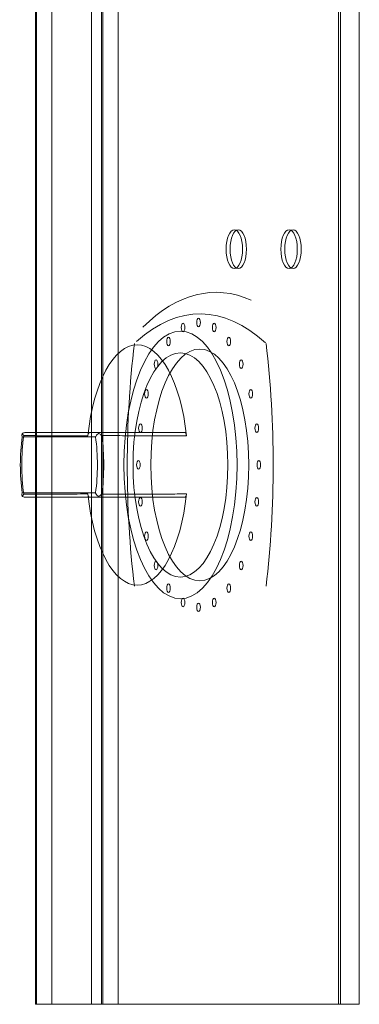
# Model space of a CAD drawing. Header units: millimetres. Extents: x -750 to 72845, y -24282 to 18874.
# Tile 128 of 154: x 70426 to 70505, y 14216 to 14445. Entities that reach past the tile are written whole.
import ezdxf

# ---------------------------------------------------------------- set-up
doc = ezdxf.new("R2010")
doc.units = ezdxf.units.MM
doc.header["$MEASUREMENT"] = 0
doc.layers.add('IRISH HOUSE_HYD AIRPORT_DRAINAGE LAYOUT 1$0$GREY SCALE', color=8, linetype='Continuous')
doc.layers.add('IRISH HOUSE_HYD AIRPORT_DRAINAGE LAYOUT 1$0$GREYSCALE', color=8, linetype='Continuous', lineweight=0)
doc.layers.add('M-MEP-ELPR-EQUIP', color=6, linetype='Continuous', lineweight=20)

# ---------------------------------------------------------------- blocks, each defined once
blk = doc.blocks.new('IRISH HOUSE_HYD AIRPORT_DRAINAGE LAYOUT 1$0$FLOOR PLAN')
at = {"layer": 'IRISH HOUSE_HYD AIRPORT_DRAINAGE LAYOUT 1$0$GREYSCALE', "color": 8, "lineweight": 0, "ltscale": 0.25}
for p in [(20429.32, 15018.13), (20504.5, 14216.19)]:
    blk.add_line(p, (20429.32, 14216.19), dxfattribs=at)
at = {"layer": 'IRISH HOUSE_HYD AIRPORT_DRAINAGE LAYOUT 1$0$GREYSCALE', "color": 8, "lineweight": 0, "extrusion": (2.94688e-16, 1, -5.17558e-17)}
for p, q in [((20444.33, 14349.01, 784.98), (20427.04, 14349.01, 747.9)), ((20441.92, 14349.01, 734.75), (20463.97, 14349.01, 782.02))]:
    blk.add_line(p, q, dxfattribs=at)
at = {"layer": 'IRISH HOUSE_HYD AIRPORT_DRAINAGE LAYOUT 1$0$GREYSCALE', "color": 8, "lineweight": 0}
for p, q in [((20444.33, 14349.01, 784.98), (20427.04, 14349.01, 747.9)), ((20426.26, 14348.01, 748.61), (20443.29, 14348.01, 785.12)), ((20443.29, 14334.97, 785.12), (20426.26, 14334.97, 748.61)), ((20427.04, 14333.97, 747.9), (20444.33, 14333.97, 784.98))]:
    blk.add_line(p, q, dxfattribs=at)
at = {"layer": 'IRISH HOUSE_HYD AIRPORT_DRAINAGE LAYOUT 1$0$GREYSCALE', "color": 8, "lineweight": 0, "extrusion": (-0.906308, 2.88951e-16, 0.422618)}
for p, q in [((20441.92, 14349.01, 734.75), (20463.97, 14349.01, 782.02)), ((20426.26, 14348.01, 748.61), (20443.29, 14348.01, 785.12)), ((20443.29, 14334.97, 785.12), (20426.26, 14334.97, 748.61)), ((20441.92, 14333.97, 734.75), (20463.97, 14333.97, 782.02))]:
    blk.add_line(p, q, dxfattribs=at)
at = {"layer": 'IRISH HOUSE_HYD AIRPORT_DRAINAGE LAYOUT 1$0$GREYSCALE', "color": 8, "lineweight": 0, "extrusion": (-2.94688e-16, -1, 5.17558e-17)}
for p, q in [((20427.04, 14333.97, 747.9), (20444.33, 14333.97, 784.98)), ((20441.92, 14333.97, 734.75), (20463.97, 14333.97, 782.02))]:
    blk.add_line(p, q, dxfattribs=at)
at = {"layer": 'IRISH HOUSE_HYD AIRPORT_DRAINAGE LAYOUT 1$0$GREYSCALE', "color": 8, "lineweight": 0, "ltscale": 0.25, "extrusion": (-1.83697e-16, -1, -5.8436e-29)}
for p, q in [((20433.14, 14216.19, 879.93), (20499.67, 14216.19, 815.05)), ((20504.5, 14216.19, 902.18), (20442.35, 14216.19, 902.18)), ((20444.66, 14216.19, 692.4), (20444.66, 14216.19, 659.48)), ((20500.17, 14216.19, 812.22), (20444.98, 14216.19, 693.88)), ((20448.53, 14216.19, 655.99), (20504.5, 14216.19, 662.14)), ((20504.5, 14216.19, 662.14), (20504.5, 14216.19, 902.18))]:
    blk.add_line(p, q, dxfattribs=at)
at = {"layer": 'IRISH HOUSE_HYD AIRPORT_DRAINAGE LAYOUT 1$0$GREYSCALE', "color": 8, "lineweight": 0, "extrusion": (0.906308, -5.3388e-16, -0.422618)}
for centre in [(14391.61, 9343.65, 18235.2), (14391.61, 9343.65, 18236.2), (14391.61, 9373.73, 18235.2), (14391.61, 9373.73, 18236.2)]:
    blk.add_circle(centre, 4.51, dxfattribs=at)
at = {"layer": 'IRISH HOUSE_HYD AIRPORT_DRAINAGE LAYOUT 1$0$GREYSCALE', "color": 8, "lineweight": 0, "extrusion": (-0.906308, 5.3388e-16, 0.422618)}
for centre in [(-14391.61, 9343.65, -18235.2), (-14391.61, 9343.65, -18236.2), (-14391.61, 9373.73, -18235.2), (-14391.61, 9373.73, -18236.2)]:
    blk.add_circle(centre, 4.51, dxfattribs=at)
at = {"layer": 'IRISH HOUSE_HYD AIRPORT_DRAINAGE LAYOUT 1$0$GREYSCALE', "color": 8, "lineweight": 0, "extrusion": (-0.906308, 2.88951e-16, 0.422618)}
for centre, radius in [((-14373.44, 9322.56, -18231.89), 1), ((-14374.57, 9331.12, -18231.89), 1), ((-14373.44, 9339.68, -18231.89), 1), ((-14341.49, 9331.12, -18227.24), 31.08), ((-14341.49, 9331.12, -18227.24), 31.08), ((-14370.14, 9314.58, -18231.89), 1), ((-14370.14, 9347.66, -18231.89), 1), ((-14341.49, 9331.12, -18227.23), 26.04), ((-14341.49, 9331.12, -18227.23), 26.04), ((-14341.49, 9331.12, -18232.19), 26.92), ((-14364.88, 9307.73, -18231.89), 1), ((-14364.88, 9354.51, -18231.89), 1), ((-14358.03, 9302.48, -18231.89), 1), ((-14358.03, 9359.77, -18231.89), 1), ((-14350.05, 9299.17, -18231.89), 1), ((-14350.05, 9363.08, -18231.89), 1), ((-14341.49, 9298.04, -18231.89), 1), ((-14341.49, 9364.2, -18231.89), 1), ((-14332.93, 9299.17, -18231.89), 1), ((-14332.93, 9363.08, -18231.89), 1), ((-14324.95, 9302.48, -18231.89), 1), ((-14324.95, 9359.77, -18231.89), 1), ((-14318.1, 9307.73, -18231.89), 1), ((-14318.1, 9354.51, -18231.89), 1), ((-14312.84, 9314.58, -18231.89), 1), ((-14312.84, 9347.66, -18231.89), 1), ((-14309.54, 9322.56, -18231.89), 1), ((-14309.54, 9339.68, -18231.89), 1), ((-14308.41, 9331.12, -18231.89), 1)]:
    blk.add_circle(centre, radius, dxfattribs=at)
at = {"layer": 'IRISH HOUSE_HYD AIRPORT_DRAINAGE LAYOUT 1$0$GREYSCALE', "color": 8, "lineweight": 0, "extrusion": (0.906308, -2.88951e-16, -0.422618)}
blk.add_circle((14341.49, 9331.12, 18232.19), 26.92, dxfattribs=at)
for centre, radius, start, end in [((14278.27, 9331.37, 18236.2), 103.32, 337.1764, 10.7814), ((14341.49, 9393.54, 18232.19), 102.27, 253.9912, 286.0091), ((14341.49, 9269.2, 18232.19), 102.27, 73.9909, 106.0088)]:
    blk.add_arc(centre, radius, start, end, dxfattribs=at)
at = {"layer": 'IRISH HOUSE_HYD AIRPORT_DRAINAGE LAYOUT 1$0$GREYSCALE', "color": 8, "lineweight": 0, "extrusion": (-0.906308, 2.88951e-16, 0.422618)}
for centre, radius, start, end in [((-14278.27, 9331.37, -18236.2), 103.32, 169.2186, 202.8236), ((-14278.27, 9331.37, -18232.19), 98.31, 158.6254, 200.8267), ((-14278.27, 9331.37, -18232.19), 98.31, 158.6254, 200.8267), ((-14341.49, 9331.12, -18216.15), 27.92, 103.9861, 256.0139), ((-14341.49, 9331.12, -18216.15), 27.92, 103.9861, 256.0139), ((-14341.49, 9393.54, -18232.19), 102.27, 253.9909, 286.0088), ((-14341.49, 9269.2, -18232.19), 102.27, 73.9912, 106.0091), ((-14341.49, 9331.12, -18196.1), 21.17, 252.0741, 287.9259), ((-14341.49, 9331.12, -18196.1), 21.17, 252.0741, 287.9259), ((-14341.49, 9331.12, -18197.1), 22.51, 252.3967, 287.6033), ((-14341.49, 9331.12, -18197.1), 22.51, 252.3967, 287.6033), ((-14341.49, 9331.12, -18196.1), 21.17, 72.0741, 107.9259), ((-14341.49, 9331.12, -18196.1), 21.17, 72.0741, 107.9259), ((-14341.49, 9331.12, -18197.1), 22.51, 72.3967, 107.6033), ((-14341.49, 9331.12, -18197.1), 22.51, 72.3967, 107.6033), ((-14341.49, 9331.12, -18216.15), 27.92, 283.9861, 76.0139), ((-14341.49, 9331.12, -18216.15), 27.92, 283.9861, 76.0139)]:
    blk.add_arc(centre, radius, start, end, dxfattribs=at)
at = {"layer": 'IRISH HOUSE_HYD AIRPORT_DRAINAGE LAYOUT 1$0$GREYSCALE', "color": 8, "lineweight": 0, "ltscale": 0.25, "extrusion": (1.20027e-31, -1, -1.83697e-16)}
blk.add_arc((20442.35, 889.15, -14216.19), 13.03, 90, 225, dxfattribs=at)
at = {"layer": 'IRISH HOUSE_HYD AIRPORT_DRAINAGE LAYOUT 1$0$GREYSCALE', "color": 8, "lineweight": 0, "ltscale": 0.25, "extrusion": (3.18439e-32, -1, -1.83697e-16)}
blk.add_arc((20448.16, 692.4, -14216.19), 3.51, 155, 180, dxfattribs=at)
at = {"layer": 'IRISH HOUSE_HYD AIRPORT_DRAINAGE LAYOUT 1$0$GREYSCALE', "color": 8, "lineweight": 0, "ltscale": 0.25, "extrusion": (0, -1, -1.83697e-16)}
blk.add_arc((20448.16, 659.48, -14216.19), 3.51, 180, 276, dxfattribs=at)
at = {"layer": 'IRISH HOUSE_HYD AIRPORT_DRAINAGE LAYOUT 1$0$GREYSCALE', "color": 8, "lineweight": 0, "ltscale": 0.25, "extrusion": (-1.21248e-32, -1, -1.83697e-16)}
blk.add_arc((20497.95, 813.29, -14216.19), 2.46, 334.2798, 45.7205, dxfattribs=at)
at = {"layer": 'IRISH HOUSE_HYD AIRPORT_DRAINAGE LAYOUT 1$0$GREYSCALE', "color": 8, "lineweight": 0}
for points, knots in [([(20426.3, 14348.81, 747.75), (20426.24, 14348.73, 747.86), (20426.21, 14348.64, 747.98), (20426.17, 14348.38, 748.28), (20426.19, 14348.21, 748.44), (20426.25, 14348.02, 748.59), (20426.26, 14348.01, 748.6), (20426.26, 14348.01, 748.6), (20426.26, 14348.01, 748.61), (20426.26, 14348.01, 748.61), (20426.26, 14348.01, 748.61), (20426.26, 14348.01, 748.61), (20426.26, 14348.01, 748.61), (20426.26, 14348.01, 748.61), (20426.26, 14348.01, 748.61), (20426.26, 14348.01, 748.61), (20426.26, 14348.01, 748.61), (20426.26, 14348.01, 748.61), (20426.26, 14348.01, 748.61), (20426.26, 14348.01, 748.61)], [-4.568979, -4.568979, -4.568979, -4.568979, -3.692516, -3.692516, -2.450743, -2.450743, -2.363662, -2.363662, -2.337548, -2.337548, -2.323475, -2.323475, -2.309, -2.309, -2.304181, -2.304181, -2.301314, -2.301314, -2.300178, -2.300178, -2.300178, -2.300178]), ([(20426.3, 14348.81, 747.75), (20426.24, 14348.73, 747.86), (20426.21, 14348.64, 747.98), (20426.17, 14348.38, 748.28), (20426.19, 14348.21, 748.44), (20426.25, 14348.02, 748.59), (20426.26, 14348.01, 748.6), (20426.26, 14348.01, 748.6), (20426.26, 14348.01, 748.61), (20426.26, 14348.01, 748.61), (20426.26, 14348.01, 748.61), (20426.26, 14348.01, 748.61), (20426.26, 14348.01, 748.61), (20426.26, 14348.01, 748.61), (20426.26, 14348.01, 748.61), (20426.26, 14348.01, 748.61), (20426.26, 14348.01, 748.61), (20426.26, 14348.01, 748.61), (20426.26, 14348.01, 748.61), (20426.26, 14348.01, 748.61)], [-4.568979, -4.568979, -4.568979, -4.568979, -3.692516, -3.692516, -2.450743, -2.450743, -2.363662, -2.363662, -2.337548, -2.337548, -2.323475, -2.323475, -2.309, -2.309, -2.304181, -2.304181, -2.301314, -2.301314, -2.300178, -2.300178, -2.300178, -2.300178]), ([(20426.3, 14348.81, 747.75), (20426.31, 14348.82, 747.75), (20426.33, 14348.82, 747.75), (20426.36, 14348.84, 747.76), (20426.37, 14348.85, 747.76), (20426.48, 14348.9, 747.78), (20426.59, 14348.94, 747.8), (20426.81, 14349, 747.85), (20426.92, 14349.01, 747.87), (20427.04, 14349.01, 747.9), (20427.04, 14349.01, 747.9), (20427.04, 14349.01, 747.9)], [0.6841371, 0.6841371, 0.6841371, 0.6841371, 0.7321349, 0.7321349, 0.7784099, 0.7784099, 1.1160869, 1.1160869, 1.4632126, 1.4632126, 1.4649667, 1.4649667, 1.4649667, 1.4649667]), ([(20426.3, 14348.81, 747.75), (20426.31, 14348.82, 747.75), (20426.33, 14348.82, 747.75), (20426.36, 14348.84, 747.76), (20426.37, 14348.85, 747.76), (20426.48, 14348.9, 747.78), (20426.59, 14348.94, 747.8), (20426.81, 14349, 747.85), (20426.92, 14349.01, 747.87), (20427.04, 14349.01, 747.9), (20427.04, 14349.01, 747.9), (20427.04, 14349.01, 747.9)], [0.6841371, 0.6841371, 0.6841371, 0.6841371, 0.7321349, 0.7321349, 0.7784099, 0.7784099, 1.1160869, 1.1160869, 1.4632126, 1.4632126, 1.4649667, 1.4649667, 1.4649667, 1.4649667]), ([(20426.61, 14348.3, 746.99), (20426.61, 14348.3, 746.99), (20426.61, 14348.3, 746.99), (20426.61, 14348.3, 747), (20426.61, 14348.3, 747), (20426.61, 14348.3, 747), (20426.61, 14348.3, 747), (20426.61, 14348.3, 747), (20426.61, 14348.3, 747), (20426.61, 14348.31, 747), (20426.61, 14348.31, 747), (20426.61, 14348.31, 747), (20426.6, 14348.32, 747.01), (20426.6, 14348.33, 747.02), (20426.59, 14348.34, 747.03), (20426.58, 14348.36, 747.05), (20426.57, 14348.37, 747.07), (20426.53, 14348.42, 747.12), (20426.51, 14348.45, 747.16), (20426.46, 14348.53, 747.27), (20426.42, 14348.59, 747.35), (20426.35, 14348.7, 747.53), (20426.32, 14348.76, 747.64), (20426.3, 14348.81, 747.75)], [0, 0, 0, 0, 0.0007562, 0.0007562, 0.0015191, 0.0015191, 0.003065, 0.003065, 0.0062678, 0.0062678, 0.0131942, 0.0131942, 0.027317, 0.027317, 0.0517791, 0.0517791, 0.0965418, 0.0965418, 0.1826488, 0.1826488, 0.3519012, 0.3519012, 0.5581583, 0.5581583, 0.5581583, 0.5581583]), ([(20426.61, 14348.3, 746.99), (20426.61, 14348.3, 746.99), (20426.61, 14348.3, 746.99), (20426.61, 14348.3, 747), (20426.61, 14348.3, 747), (20426.61, 14348.3, 747), (20426.61, 14348.3, 747), (20426.61, 14348.3, 747), (20426.61, 14348.3, 747), (20426.61, 14348.31, 747), (20426.61, 14348.31, 747), (20426.61, 14348.31, 747), (20426.6, 14348.32, 747.01), (20426.6, 14348.33, 747.02), (20426.59, 14348.34, 747.03), (20426.58, 14348.36, 747.05), (20426.57, 14348.37, 747.07), (20426.53, 14348.42, 747.12), (20426.51, 14348.45, 747.16), (20426.46, 14348.53, 747.27), (20426.42, 14348.59, 747.35), (20426.35, 14348.7, 747.53), (20426.32, 14348.76, 747.64), (20426.3, 14348.81, 747.75)], [0, 0, 0, 0, 0.0007562, 0.0007562, 0.0015191, 0.0015191, 0.003065, 0.003065, 0.0062678, 0.0062678, 0.0131942, 0.0131942, 0.027317, 0.027317, 0.0517791, 0.0517791, 0.0965418, 0.0965418, 0.1826488, 0.1826488, 0.3519012, 0.3519012, 0.5581583, 0.5581583, 0.5581583, 0.5581583]), ([(20427.04, 14349.01, 747.9), (20428.29, 14349.01, 746.78), (20429.55, 14349.01, 745.67), (20432.47, 14349.01, 743.08), (20434.13, 14349.01, 741.62), (20436.83, 14349.01, 739.23), (20437.87, 14349.01, 738.32), (20439.43, 14349.01, 736.95), (20439.95, 14349.01, 736.49), (20440.95, 14349.01, 735.61), (20441.44, 14349.01, 735.18), (20441.92, 14349.01, 734.75)], [0.767144, 0.767144, 0.767144, 0.767144, 5.800119, 5.800119, 12.428827, 12.428827, 16.57177, 16.57177, 18.643241, 18.643241, 20.57812, 20.57812, 20.57812, 20.57812]), ([(20427.04, 14349.01, 747.9), (20428.29, 14349.01, 746.78), (20429.55, 14349.01, 745.67), (20432.47, 14349.01, 743.08), (20434.13, 14349.01, 741.62), (20436.83, 14349.01, 739.23), (20437.87, 14349.01, 738.32), (20439.43, 14349.01, 736.95), (20439.95, 14349.01, 736.49), (20440.95, 14349.01, 735.61), (20441.44, 14349.01, 735.18), (20441.92, 14349.01, 734.75)], [0.767144, 0.767144, 0.767144, 0.767144, 5.800119, 5.800119, 12.428827, 12.428827, 16.57177, 16.57177, 18.643241, 18.643241, 20.57812, 20.57812, 20.57812, 20.57812]), ([(20441.92, 14349.01, 734.75), (20441.88, 14349.01, 734.66), (20441.84, 14348.99, 734.57), (20441.76, 14348.94, 734.4), (20441.72, 14348.9, 734.31), (20441.63, 14348.78, 734.13), (20441.59, 14348.69, 734.05), (20441.53, 14348.48, 733.91), (20441.5, 14348.36, 733.86), (20441.49, 14348.24, 733.83)], [0, 0, 0, 0, 0.299964, 0.299964, 0.59828, 0.59828, 0.9918, 0.9918, 1.371361, 1.371361, 1.371361, 1.371361]), ([(20441.92, 14349.01, 734.75), (20441.88, 14349.01, 734.66), (20441.84, 14348.99, 734.57), (20441.76, 14348.94, 734.4), (20441.72, 14348.9, 734.31), (20441.63, 14348.78, 734.13), (20441.59, 14348.69, 734.05), (20441.53, 14348.48, 733.91), (20441.5, 14348.36, 733.86), (20441.49, 14348.24, 733.83)], [0, 0, 0, 0, 0.299964, 0.299964, 0.59828, 0.59828, 0.9918, 0.9918, 1.371361, 1.371361, 1.371361, 1.371361]), ([(20443.29, 14348.01, 785.12), (20443.29, 14348.01, 785.12), (20443.29, 14348.01, 785.12), (20443.29, 14348.01, 785.12), (20443.29, 14348.01, 785.12), (20443.29, 14348.01, 785.12), (20443.29, 14348.01, 785.12), (20443.29, 14348.01, 785.12), (20443.29, 14348.01, 785.12), (20443.29, 14348.01, 785.12), (20443.29, 14348.01, 785.12), (20443.29, 14348.02, 785.12), (20443.3, 14348.05, 785.15), (20443.36, 14348.18, 785.26), (20443.42, 14348.29, 785.33), (20443.6, 14348.51, 785.49), (20443.72, 14348.64, 785.56), (20443.9, 14348.76, 785.62), (20443.94, 14348.79, 785.63), (20443.97, 14348.81, 785.64)], [-2.013428, -2.013428, -2.013428, -2.013428, -2.012552, -2.012552, -2.009969, -2.009969, -2.005723, -2.005723, -1.993988, -1.993988, -1.958227, -1.958227, -1.803737, -1.803737, -1.39494, -1.39494, -0.837587, -0.837587, -0.714094, -0.714094, -0.714094, -0.714094]), ([(20443.29, 14348.01, 785.12), (20443.29, 14348.01, 785.12), (20443.29, 14348.01, 785.12), (20443.29, 14348.01, 785.12), (20443.29, 14348.01, 785.12), (20443.29, 14348.01, 785.12), (20443.29, 14348.01, 785.12), (20443.29, 14348.01, 785.12), (20443.29, 14348.01, 785.12), (20443.29, 14348.01, 785.12), (20443.29, 14348.01, 785.12), (20443.29, 14348.02, 785.12), (20443.3, 14348.05, 785.15), (20443.36, 14348.18, 785.26), (20443.42, 14348.29, 785.33), (20443.6, 14348.51, 785.49), (20443.72, 14348.64, 785.56), (20443.9, 14348.76, 785.62), (20443.94, 14348.79, 785.63), (20443.97, 14348.81, 785.64)], [-2.013428, -2.013428, -2.013428, -2.013428, -2.012552, -2.012552, -2.009969, -2.009969, -2.005723, -2.005723, -1.993988, -1.993988, -1.958227, -1.958227, -1.803737, -1.803737, -1.39494, -1.39494, -0.837587, -0.837587, -0.714094, -0.714094, -0.714094, -0.714094]), ([(20444.33, 14349.01, 784.98), (20444.33, 14349.01, 784.98), (20444.33, 14349.01, 784.98), (20444.27, 14349.01, 785.08), (20444.21, 14348.99, 785.19), (20444.11, 14348.94, 785.39), (20444.05, 14348.9, 785.48), (20443.99, 14348.84, 785.6), (20443.98, 14348.82, 785.62), (20443.97, 14348.81, 785.64)], [-0.0017633, -0.0017633, -0.0017633, -0.0017633, 0, 0, 0.3544407, 0.3544407, 0.6989598, 0.6989598, 0.783168, 0.783168, 0.783168, 0.783168]), ([(20444.33, 14349.01, 784.98), (20444.33, 14349.01, 784.98), (20444.33, 14349.01, 784.98), (20444.27, 14349.01, 785.08), (20444.21, 14348.99, 785.19), (20444.11, 14348.94, 785.39), (20444.05, 14348.9, 785.48), (20443.99, 14348.84, 785.6), (20443.98, 14348.82, 785.62), (20443.97, 14348.81, 785.64)], [-0.0017633, -0.0017633, -0.0017633, -0.0017633, 0, 0, 0.3544407, 0.3544407, 0.6989598, 0.6989598, 0.783168, 0.783168, 0.783168, 0.783168]), ([(20443.97, 14348.81, 785.64), (20444.04, 14348.77, 785.67), (20444.11, 14348.74, 785.71), (20444.27, 14348.64, 785.78), (20444.37, 14348.57, 785.81), (20444.52, 14348.48, 785.84), (20444.57, 14348.44, 785.85), (20444.64, 14348.39, 785.87), (20444.67, 14348.37, 785.87), (20444.7, 14348.34, 785.88), (20444.71, 14348.33, 785.88), (20444.73, 14348.32, 785.88), (20444.73, 14348.32, 785.88), (20444.74, 14348.31, 785.88), (20444.74, 14348.31, 785.88), (20444.74, 14348.3, 785.88), (20444.74, 14348.3, 785.88), (20444.74, 14348.3, 785.88)], [0.8289705, 0.8289705, 0.8289705, 0.8289705, 1.0570419, 1.0570419, 1.3691091, 1.3691091, 1.5284326, 1.5284326, 1.6112916, 1.6112916, 1.6500585, 1.6500585, 1.6707993, 1.6707993, 1.6821461, 1.6821461, 1.694108, 1.694108, 1.694108, 1.694108]), ([(20443.97, 14348.81, 785.64), (20444.04, 14348.77, 785.67), (20444.11, 14348.74, 785.71), (20444.27, 14348.64, 785.78), (20444.37, 14348.57, 785.81), (20444.52, 14348.48, 785.84), (20444.57, 14348.44, 785.85), (20444.64, 14348.39, 785.87), (20444.67, 14348.37, 785.87), (20444.7, 14348.34, 785.88), (20444.71, 14348.33, 785.88), (20444.73, 14348.32, 785.88), (20444.73, 14348.32, 785.88), (20444.74, 14348.31, 785.88), (20444.74, 14348.31, 785.88), (20444.74, 14348.3, 785.88), (20444.74, 14348.3, 785.88), (20444.74, 14348.3, 785.88)], [0.8289705, 0.8289705, 0.8289705, 0.8289705, 1.0570419, 1.0570419, 1.3691091, 1.3691091, 1.5284326, 1.5284326, 1.6112916, 1.6112916, 1.6500585, 1.6500585, 1.6707993, 1.6707993, 1.6821461, 1.6821461, 1.694108, 1.694108, 1.694108, 1.694108]), ([(20463.97, 14349.01, 782.02), (20462.64, 14349.01, 782.23), (20461.32, 14349.01, 782.43), (20459.31, 14349.01, 782.73), (20458.63, 14349.01, 782.84), (20456.85, 14349.01, 783.11), (20455.75, 14349.01, 783.27), (20452.91, 14349.01, 783.7), (20451.15, 14349.01, 783.96), (20447.71, 14349.01, 784.48), (20446.02, 14349.01, 784.73), (20444.33, 14349.01, 784.98)], [12.565421, 12.565421, 12.565421, 12.565421, 16.570697, 16.570697, 18.642034, 18.642034, 21.956173, 21.956173, 27.258796, 27.258796, 32.376399, 32.376399, 32.376399, 32.376399]), ([(20463.97, 14349.01, 782.02), (20462.64, 14349.01, 782.23), (20461.32, 14349.01, 782.43), (20459.31, 14349.01, 782.73), (20458.63, 14349.01, 782.84), (20456.85, 14349.01, 783.11), (20455.75, 14349.01, 783.27), (20452.91, 14349.01, 783.7), (20451.15, 14349.01, 783.96), (20447.71, 14349.01, 784.48), (20446.02, 14349.01, 784.73), (20444.33, 14349.01, 784.98)], [12.565421, 12.565421, 12.565421, 12.565421, 16.570697, 16.570697, 18.642034, 18.642034, 21.956173, 21.956173, 27.258796, 27.258796, 32.376399, 32.376399, 32.376399, 32.376399]), ([(20464.39, 14348.24, 782.95), (20464.39, 14348.33, 782.93), (20464.37, 14348.41, 782.9), (20464.33, 14348.56, 782.82), (20464.31, 14348.64, 782.77), (20464.24, 14348.8, 782.62), (20464.19, 14348.87, 782.51), (20464.08, 14348.98, 782.28), (20464.02, 14349.01, 782.15), (20463.97, 14349.01, 782.02)], [0, 0, 0, 0, 0.267044, 0.267044, 0.536426, 0.536426, 0.950116, 0.950116, 1.373248, 1.373248, 1.373248, 1.373248]), ([(20464.39, 14348.24, 782.95), (20464.39, 14348.33, 782.93), (20464.37, 14348.41, 782.9), (20464.33, 14348.56, 782.82), (20464.31, 14348.64, 782.77), (20464.24, 14348.8, 782.62), (20464.19, 14348.87, 782.51), (20464.08, 14348.98, 782.28), (20464.02, 14349.01, 782.15), (20463.97, 14349.01, 782.02)], [0, 0, 0, 0, 0.267044, 0.267044, 0.536426, 0.536426, 0.950116, 0.950116, 1.373248, 1.373248, 1.373248, 1.373248]), ([(20441.49, 14348.24, 733.83), (20440.94, 14348.24, 734.32), (20440.38, 14348.24, 734.81), (20439.3, 14348.25, 735.76), (20438.78, 14348.25, 736.22), (20437.23, 14348.25, 737.59), (20436.19, 14348.26, 738.51), (20433.49, 14348.27, 740.89), (20431.83, 14348.27, 742.36), (20428.98, 14348.29, 744.88), (20427.8, 14348.29, 745.94), (20426.61, 14348.3, 746.99)], [-20.862973, -20.862973, -20.862973, -20.862973, -18.643241, -18.643241, -16.57177, -16.57177, -12.428827, -12.428827, -5.800119, -5.800119, -1.046163, -1.046163, -1.046163, -1.046163]), ([(20441.49, 14348.24, 733.83), (20440.94, 14348.24, 734.32), (20440.38, 14348.24, 734.81), (20439.3, 14348.25, 735.76), (20438.78, 14348.25, 736.22), (20437.23, 14348.25, 737.59), (20436.19, 14348.26, 738.51), (20433.49, 14348.27, 740.89), (20431.83, 14348.27, 742.36), (20428.98, 14348.29, 744.88), (20427.8, 14348.29, 745.94), (20426.61, 14348.3, 746.99)], [-20.862973, -20.862973, -20.862973, -20.862973, -18.643241, -18.643241, -16.57177, -16.57177, -12.428827, -12.428827, -5.800119, -5.800119, -1.046163, -1.046163, -1.046163, -1.046163]), ([(20444.74, 14348.3, 785.88), (20446.34, 14348.29, 785.65), (20447.94, 14348.29, 785.41), (20451.3, 14348.28, 784.92), (20453.05, 14348.27, 784.66), (20455.9, 14348.26, 784.23), (20456.99, 14348.26, 784.06), (20458.77, 14348.25, 783.8), (20459.46, 14348.25, 783.69), (20461.51, 14348.25, 783.38), (20462.88, 14348.24, 783.18), (20464.3, 14348.24, 782.96), (20464.35, 14348.24, 782.95), (20464.39, 14348.24, 782.95)], [-32.09738, -32.09738, -32.09738, -32.09738, -27.258796, -27.258796, -21.956173, -21.956173, -18.642034, -18.642034, -16.570697, -16.570697, -12.428022, -12.428022, -12.280567, -12.280567, -12.280567, -12.280567]), ([(20444.74, 14348.3, 785.88), (20446.34, 14348.29, 785.65), (20447.94, 14348.29, 785.41), (20451.3, 14348.28, 784.92), (20453.05, 14348.27, 784.66), (20455.9, 14348.26, 784.23), (20456.99, 14348.26, 784.06), (20458.77, 14348.25, 783.8), (20459.46, 14348.25, 783.69), (20461.51, 14348.25, 783.38), (20462.88, 14348.24, 783.18), (20464.3, 14348.24, 782.96), (20464.35, 14348.24, 782.95), (20464.39, 14348.24, 782.95)], [-32.09738, -32.09738, -32.09738, -32.09738, -27.258796, -27.258796, -21.956173, -21.956173, -18.642034, -18.642034, -16.570697, -16.570697, -12.428022, -12.428022, -12.280567, -12.280567, -12.280567, -12.280567]), ([(20426.26, 14334.97, 748.61), (20426.26, 14334.97, 748.61), (20426.26, 14334.97, 748.61), (20426.26, 14334.97, 748.61), (20426.26, 14334.97, 748.61), (20426.26, 14334.97, 748.61), (20426.26, 14334.97, 748.61), (20426.26, 14334.97, 748.61), (20426.26, 14334.97, 748.61), (20426.26, 14334.97, 748.61), (20426.26, 14334.97, 748.61), (20426.26, 14334.96, 748.6), (20426.25, 14334.94, 748.57), (20426.2, 14334.8, 748.45), (20426.18, 14334.7, 748.36), (20426.18, 14334.47, 748.13), (20426.2, 14334.34, 747.99), (20426.27, 14334.22, 747.81), (20426.29, 14334.19, 747.78), (20426.3, 14334.17, 747.75)], [-2.013835, -2.013835, -2.013835, -2.013835, -2.012593, -2.012593, -2.009935, -2.009935, -2.006101, -2.006101, -1.99429, -1.99429, -1.958405, -1.958405, -1.803523, -1.803523, -1.394904, -1.394904, -0.837569, -0.837569, -0.714146, -0.714146, -0.714146, -0.714146]), ([(20426.26, 14334.97, 748.61), (20426.26, 14334.97, 748.61), (20426.26, 14334.97, 748.61), (20426.26, 14334.97, 748.61), (20426.26, 14334.97, 748.61), (20426.26, 14334.97, 748.61), (20426.26, 14334.97, 748.61), (20426.26, 14334.97, 748.61), (20426.26, 14334.97, 748.61), (20426.26, 14334.97, 748.61), (20426.26, 14334.97, 748.61), (20426.26, 14334.96, 748.6), (20426.25, 14334.94, 748.57), (20426.2, 14334.8, 748.45), (20426.18, 14334.7, 748.36), (20426.18, 14334.47, 748.13), (20426.2, 14334.34, 747.99), (20426.27, 14334.22, 747.81), (20426.29, 14334.19, 747.78), (20426.3, 14334.17, 747.75)], [-2.013835, -2.013835, -2.013835, -2.013835, -2.012593, -2.012593, -2.009935, -2.009935, -2.006101, -2.006101, -1.99429, -1.99429, -1.958405, -1.958405, -1.803523, -1.803523, -1.394904, -1.394904, -0.837569, -0.837569, -0.714146, -0.714146, -0.714146, -0.714146]), ([(20426.3, 14334.17, 747.75), (20426.32, 14334.21, 747.67), (20426.34, 14334.25, 747.6), (20426.39, 14334.34, 747.42), (20426.43, 14334.41, 747.33), (20426.49, 14334.5, 747.19), (20426.52, 14334.54, 747.15), (20426.56, 14334.59, 747.08), (20426.57, 14334.61, 747.06), (20426.59, 14334.64, 747.03), (20426.59, 14334.65, 747.02), (20426.6, 14334.66, 747.01), (20426.6, 14334.66, 747.01), (20426.61, 14334.67, 747), (20426.61, 14334.67, 747), (20426.61, 14334.68, 747), (20426.61, 14334.68, 747), (20426.61, 14334.68, 746.99)], [0.8289705, 0.8289705, 0.8289705, 0.8289705, 1.0570419, 1.0570419, 1.3691091, 1.3691091, 1.5284326, 1.5284326, 1.6112916, 1.6112916, 1.6500585, 1.6500585, 1.6707993, 1.6707993, 1.6821461, 1.6821461, 1.694108, 1.694108, 1.694108, 1.694108]), ([(20426.3, 14334.17, 747.75), (20426.32, 14334.21, 747.67), (20426.34, 14334.25, 747.6), (20426.39, 14334.34, 747.42), (20426.43, 14334.41, 747.33), (20426.49, 14334.5, 747.19), (20426.52, 14334.54, 747.15), (20426.56, 14334.59, 747.08), (20426.57, 14334.61, 747.06), (20426.59, 14334.64, 747.03), (20426.59, 14334.65, 747.02), (20426.6, 14334.66, 747.01), (20426.6, 14334.66, 747.01), (20426.61, 14334.67, 747), (20426.61, 14334.67, 747), (20426.61, 14334.68, 747), (20426.61, 14334.68, 747), (20426.61, 14334.68, 746.99)], [0.8289705, 0.8289705, 0.8289705, 0.8289705, 1.0570419, 1.0570419, 1.3691091, 1.3691091, 1.5284326, 1.5284326, 1.6112916, 1.6112916, 1.6500585, 1.6500585, 1.6707993, 1.6707993, 1.6821461, 1.6821461, 1.694108, 1.694108, 1.694108, 1.694108]), ([(20426.61, 14334.68, 746.99), (20427.82, 14334.69, 745.92), (20429.03, 14334.69, 744.85), (20431.56, 14334.71, 742.6), (20432.89, 14334.71, 741.42), (20435.05, 14334.72, 739.52), (20435.88, 14334.72, 738.78), (20437.23, 14334.73, 737.59), (20437.74, 14334.73, 737.13), (20439.3, 14334.73, 735.76), (20440.34, 14334.74, 734.84), (20441.42, 14334.74, 733.9), (20441.45, 14334.74, 733.86), (20441.49, 14334.74, 733.83)], [-32.09738, -32.09738, -32.09738, -32.09738, -27.260564, -27.260564, -21.957597, -21.957597, -18.643243, -18.643243, -16.571772, -16.571772, -12.428829, -12.428829, -12.280567, -12.280567, -12.280567, -12.280567]), ([(20426.61, 14334.68, 746.99), (20427.82, 14334.69, 745.92), (20429.03, 14334.69, 744.85), (20431.56, 14334.71, 742.6), (20432.89, 14334.71, 741.42), (20435.05, 14334.72, 739.52), (20435.88, 14334.72, 738.78), (20437.23, 14334.73, 737.59), (20437.74, 14334.73, 737.13), (20439.3, 14334.73, 735.76), (20440.34, 14334.74, 734.84), (20441.42, 14334.74, 733.9), (20441.45, 14334.74, 733.86), (20441.49, 14334.74, 733.83)], [-32.09738, -32.09738, -32.09738, -32.09738, -27.260564, -27.260564, -21.957597, -21.957597, -18.643243, -18.643243, -16.571772, -16.571772, -12.428829, -12.428829, -12.280567, -12.280567, -12.280567, -12.280567]), ([(20441.49, 14334.74, 733.83), (20441.5, 14334.66, 733.85), (20441.52, 14334.57, 733.88), (20441.55, 14334.42, 733.96), (20441.58, 14334.34, 734.01), (20441.64, 14334.18, 734.16), (20441.69, 14334.11, 734.26), (20441.8, 14334, 734.5), (20441.86, 14333.97, 734.62), (20441.92, 14333.97, 734.75)], [0, 0, 0, 0, 0.267044, 0.267044, 0.536426, 0.536426, 0.950116, 0.950116, 1.373248, 1.373248, 1.373248, 1.373248]), ([(20441.49, 14334.74, 733.83), (20441.5, 14334.66, 733.85), (20441.52, 14334.57, 733.88), (20441.55, 14334.42, 733.96), (20441.58, 14334.34, 734.01), (20441.64, 14334.18, 734.16), (20441.69, 14334.11, 734.26), (20441.8, 14334, 734.5), (20441.86, 14333.97, 734.62), (20441.92, 14333.97, 734.75)], [0, 0, 0, 0, 0.267044, 0.267044, 0.536426, 0.536426, 0.950116, 0.950116, 1.373248, 1.373248, 1.373248, 1.373248]), ([(20443.97, 14334.17, 785.64), (20443.84, 14334.25, 785.61), (20443.72, 14334.35, 785.56), (20443.47, 14334.61, 785.39), (20443.36, 14334.79, 785.27), (20443.29, 14334.96, 785.13), (20443.29, 14334.97, 785.12), (20443.29, 14334.97, 785.12), (20443.29, 14334.97, 785.12), (20443.29, 14334.97, 785.12), (20443.29, 14334.97, 785.12), (20443.29, 14334.97, 785.12), (20443.29, 14334.97, 785.12), (20443.29, 14334.97, 785.12), (20443.29, 14334.97, 785.12), (20443.29, 14334.97, 785.12), (20443.29, 14334.97, 785.12), (20443.29, 14334.97, 785.12), (20443.29, 14334.97, 785.12), (20443.29, 14334.97, 785.12)], [-8.44556, -8.44556, -8.44556, -8.44556, -6.098348, -6.098348, -2.65729, -2.65729, -2.449125, -2.449125, -2.390397, -2.390397, -2.362772, -2.362772, -2.346928, -2.346928, -2.336306, -2.336306, -2.331244, -2.331244, -2.327246, -2.327246, -2.327246, -2.327246]), ([(20443.97, 14334.17, 785.64), (20443.84, 14334.25, 785.61), (20443.72, 14334.35, 785.56), (20443.47, 14334.61, 785.39), (20443.36, 14334.79, 785.27), (20443.29, 14334.96, 785.13), (20443.29, 14334.97, 785.12), (20443.29, 14334.97, 785.12), (20443.29, 14334.97, 785.12), (20443.29, 14334.97, 785.12), (20443.29, 14334.97, 785.12), (20443.29, 14334.97, 785.12), (20443.29, 14334.97, 785.12), (20443.29, 14334.97, 785.12), (20443.29, 14334.97, 785.12), (20443.29, 14334.97, 785.12), (20443.29, 14334.97, 785.12), (20443.29, 14334.97, 785.12), (20443.29, 14334.97, 785.12), (20443.29, 14334.97, 785.12)], [-8.44556, -8.44556, -8.44556, -8.44556, -6.098348, -6.098348, -2.65729, -2.65729, -2.449125, -2.449125, -2.390397, -2.390397, -2.362772, -2.362772, -2.346928, -2.346928, -2.336306, -2.336306, -2.331244, -2.331244, -2.327246, -2.327246, -2.327246, -2.327246]), ([(20444.74, 14334.68, 785.88), (20444.74, 14334.68, 785.88), (20444.74, 14334.68, 785.88), (20444.74, 14334.68, 785.88), (20444.74, 14334.68, 785.88), (20444.74, 14334.68, 785.88), (20444.74, 14334.68, 785.88), (20444.74, 14334.68, 785.88), (20444.74, 14334.68, 785.88), (20444.74, 14334.68, 785.88), (20444.74, 14334.67, 785.88), (20444.74, 14334.67, 785.88), (20444.73, 14334.66, 785.88), (20444.72, 14334.65, 785.88), (20444.71, 14334.64, 785.88), (20444.68, 14334.62, 785.87), (20444.66, 14334.61, 785.87), (20444.6, 14334.56, 785.86), (20444.56, 14334.53, 785.85), (20444.43, 14334.45, 785.83), (20444.35, 14334.39, 785.8), (20444.17, 14334.28, 785.74), (20444.07, 14334.22, 785.69), (20443.97, 14334.17, 785.64)], [0, 0, 0, 0, 0.0007562, 0.0007562, 0.0015191, 0.0015191, 0.003065, 0.003065, 0.0062678, 0.0062678, 0.0131943, 0.0131943, 0.027317, 0.027317, 0.0517792, 0.0517792, 0.096542, 0.096542, 0.1826491, 0.1826491, 0.3519018, 0.3519018, 0.5581592, 0.5581592, 0.5581592, 0.5581592]), ([(20444.74, 14334.68, 785.88), (20444.74, 14334.68, 785.88), (20444.74, 14334.68, 785.88), (20444.74, 14334.68, 785.88), (20444.74, 14334.68, 785.88), (20444.74, 14334.68, 785.88), (20444.74, 14334.68, 785.88), (20444.74, 14334.68, 785.88), (20444.74, 14334.68, 785.88), (20444.74, 14334.68, 785.88), (20444.74, 14334.67, 785.88), (20444.74, 14334.67, 785.88), (20444.73, 14334.66, 785.88), (20444.72, 14334.65, 785.88), (20444.71, 14334.64, 785.88), (20444.68, 14334.62, 785.87), (20444.66, 14334.61, 785.87), (20444.6, 14334.56, 785.86), (20444.56, 14334.53, 785.85), (20444.43, 14334.45, 785.83), (20444.35, 14334.39, 785.8), (20444.17, 14334.28, 785.74), (20444.07, 14334.22, 785.69), (20443.97, 14334.17, 785.64)], [0, 0, 0, 0, 0.0007562, 0.0007562, 0.0015191, 0.0015191, 0.003065, 0.003065, 0.0062678, 0.0062678, 0.0131943, 0.0131943, 0.027317, 0.027317, 0.0517792, 0.0517792, 0.096542, 0.096542, 0.1826491, 0.1826491, 0.3519018, 0.3519018, 0.5581592, 0.5581592, 0.5581592, 0.5581592]), ([(20464.39, 14334.74, 782.95), (20463.66, 14334.74, 783.06), (20462.93, 14334.74, 783.17), (20461.51, 14334.73, 783.38), (20460.83, 14334.73, 783.49), (20458.77, 14334.73, 783.8), (20457.4, 14334.72, 784), (20453.84, 14334.71, 784.54), (20451.65, 14334.71, 784.86), (20447.89, 14334.69, 785.42), (20446.32, 14334.69, 785.65), (20444.74, 14334.68, 785.88)], [-20.862973, -20.862973, -20.862973, -20.862973, -18.643241, -18.643241, -16.57177, -16.57177, -12.428827, -12.428827, -5.800119, -5.800119, -1.046163, -1.046163, -1.046163, -1.046163]), ([(20464.39, 14334.74, 782.95), (20463.66, 14334.74, 783.06), (20462.93, 14334.74, 783.17), (20461.51, 14334.73, 783.38), (20460.83, 14334.73, 783.49), (20458.77, 14334.73, 783.8), (20457.4, 14334.72, 784), (20453.84, 14334.71, 784.54), (20451.65, 14334.71, 784.86), (20447.89, 14334.69, 785.42), (20446.32, 14334.69, 785.65), (20444.74, 14334.68, 785.88)], [-20.862973, -20.862973, -20.862973, -20.862973, -18.643241, -18.643241, -16.57177, -16.57177, -12.428827, -12.428827, -5.800119, -5.800119, -1.046163, -1.046163, -1.046163, -1.046163]), ([(20463.97, 14333.97, 782.02), (20464.01, 14333.97, 782.12), (20464.05, 14333.99, 782.21), (20464.13, 14334.04, 782.38), (20464.17, 14334.08, 782.46), (20464.25, 14334.2, 782.64), (20464.29, 14334.29, 782.73), (20464.36, 14334.5, 782.87), (20464.38, 14334.62, 782.92), (20464.39, 14334.74, 782.95)], [0, 0, 0, 0, 0.299964, 0.299964, 0.59828, 0.59828, 0.9918, 0.9918, 1.371361, 1.371361, 1.371361, 1.371361]), ([(20463.97, 14333.97, 782.02), (20464.01, 14333.97, 782.12), (20464.05, 14333.99, 782.21), (20464.13, 14334.04, 782.38), (20464.17, 14334.08, 782.46), (20464.25, 14334.2, 782.64), (20464.29, 14334.29, 782.73), (20464.36, 14334.5, 782.87), (20464.38, 14334.62, 782.92), (20464.39, 14334.74, 782.95)], [0, 0, 0, 0, 0.299964, 0.299964, 0.59828, 0.59828, 0.9918, 0.9918, 1.371361, 1.371361, 1.371361, 1.371361]), ([(20427.04, 14333.97, 747.9), (20427.04, 14333.97, 747.9), (20427.04, 14333.97, 747.9), (20426.92, 14333.97, 747.87), (20426.8, 14333.99, 747.85), (20426.58, 14334.04, 747.8), (20426.47, 14334.08, 747.78), (20426.35, 14334.14, 747.76), (20426.32, 14334.16, 747.75), (20426.3, 14334.17, 747.75)], [-0.0017633, -0.0017633, -0.0017633, -0.0017633, 0, 0, 0.3544407, 0.3544407, 0.6989598, 0.6989598, 0.783168, 0.783168, 0.783168, 0.783168]), ([(20427.04, 14333.97, 747.9), (20427.04, 14333.97, 747.9), (20427.04, 14333.97, 747.9), (20426.92, 14333.97, 747.87), (20426.8, 14333.99, 747.85), (20426.58, 14334.04, 747.8), (20426.47, 14334.08, 747.78), (20426.35, 14334.14, 747.76), (20426.32, 14334.16, 747.75), (20426.3, 14334.17, 747.75)], [-0.0017633, -0.0017633, -0.0017633, -0.0017633, 0, 0, 0.3544407, 0.3544407, 0.6989598, 0.6989598, 0.783168, 0.783168, 0.783168, 0.783168]), ([(20441.92, 14333.97, 734.75), (20440.92, 14333.97, 735.64), (20439.91, 14333.97, 736.52), (20438.39, 14333.97, 737.86), (20437.87, 14333.97, 738.32), (20436.52, 14333.97, 739.51), (20435.69, 14333.97, 740.24), (20433.53, 14333.97, 742.15), (20432.2, 14333.97, 743.32), (20429.59, 14333.97, 745.63), (20428.31, 14333.97, 746.76), (20427.04, 14333.97, 747.9)], [12.565421, 12.565421, 12.565421, 12.565421, 16.571772, 16.571772, 18.643243, 18.643243, 21.957597, 21.957597, 27.260564, 27.260564, 32.376399, 32.376399, 32.376399, 32.376399]), ([(20441.92, 14333.97, 734.75), (20440.92, 14333.97, 735.64), (20439.91, 14333.97, 736.52), (20438.39, 14333.97, 737.86), (20437.87, 14333.97, 738.32), (20436.52, 14333.97, 739.51), (20435.69, 14333.97, 740.24), (20433.53, 14333.97, 742.15), (20432.2, 14333.97, 743.32), (20429.59, 14333.97, 745.63), (20428.31, 14333.97, 746.76), (20427.04, 14333.97, 747.9)], [12.565421, 12.565421, 12.565421, 12.565421, 16.571772, 16.571772, 18.643243, 18.643243, 21.957597, 21.957597, 27.260564, 27.260564, 32.376399, 32.376399, 32.376399, 32.376399]), ([(20443.97, 14334.17, 785.64), (20443.98, 14334.16, 785.63), (20443.98, 14334.16, 785.61), (20444, 14334.14, 785.59), (20444, 14334.13, 785.58), (20444.06, 14334.08, 785.48), (20444.11, 14334.04, 785.38), (20444.22, 14333.99, 785.18), (20444.27, 14333.97, 785.08), (20444.33, 14333.97, 784.98), (20444.33, 14333.97, 784.98), (20444.33, 14333.97, 784.98)], [0.6841371, 0.6841371, 0.6841371, 0.6841371, 0.7321349, 0.7321349, 0.7784099, 0.7784099, 1.1160869, 1.1160869, 1.4632126, 1.4632126, 1.4649667, 1.4649667, 1.4649667, 1.4649667]), ([(20443.97, 14334.17, 785.64), (20443.98, 14334.16, 785.63), (20443.98, 14334.16, 785.61), (20444, 14334.14, 785.59), (20444, 14334.13, 785.58), (20444.06, 14334.08, 785.48), (20444.11, 14334.04, 785.38), (20444.22, 14333.99, 785.18), (20444.27, 14333.97, 785.08), (20444.33, 14333.97, 784.98), (20444.33, 14333.97, 784.98), (20444.33, 14333.97, 784.98)], [0.6841371, 0.6841371, 0.6841371, 0.6841371, 0.7321349, 0.7321349, 0.7784099, 0.7784099, 1.1160869, 1.1160869, 1.4632126, 1.4632126, 1.4649667, 1.4649667, 1.4649667, 1.4649667]), ([(20444.33, 14333.97, 784.98), (20445.99, 14333.97, 784.73), (20447.65, 14333.97, 784.48), (20451.51, 14333.97, 783.91), (20453.7, 14333.97, 783.58), (20457.26, 14333.97, 783.04), (20458.63, 14333.97, 782.84), (20460.68, 14333.97, 782.52), (20461.36, 14333.97, 782.42), (20462.69, 14333.97, 782.22), (20463.33, 14333.97, 782.12), (20463.97, 14333.97, 782.02)], [0.767144, 0.767144, 0.767144, 0.767144, 5.800119, 5.800119, 12.428827, 12.428827, 16.57177, 16.57177, 18.643241, 18.643241, 20.57812, 20.57812, 20.57812, 20.57812]), ([(20444.33, 14333.97, 784.98), (20445.99, 14333.97, 784.73), (20447.65, 14333.97, 784.48), (20451.51, 14333.97, 783.91), (20453.7, 14333.97, 783.58), (20457.26, 14333.97, 783.04), (20458.63, 14333.97, 782.84), (20460.68, 14333.97, 782.52), (20461.36, 14333.97, 782.42), (20462.69, 14333.97, 782.22), (20463.33, 14333.97, 782.12), (20463.97, 14333.97, 782.02)], [0.767144, 0.767144, 0.767144, 0.767144, 5.800119, 5.800119, 12.428827, 12.428827, 16.57177, 16.57177, 18.643241, 18.643241, 20.57812, 20.57812, 20.57812, 20.57812])]:
    blk.add_open_spline(points, degree=3, knots=knots, dxfattribs=at)
at = {"layer": 'IRISH HOUSE_HYD AIRPORT_DRAINAGE LAYOUT 1$0$GREYSCALE', "color": 8, "lineweight": 0, "ltscale": 0.25}
for points, invisible_edges in [([(20430.31, 15018.13, 894.14), (20429.57, 15018.13, 886.61), (20429.57, 14216.19, 886.61), (20430.31, 14216.19, 894.14)], 8), ([(20442.35, 15018.13, 902.18), (20435.11, 15018.13, 899.98), (20435.11, 14216.19, 899.98), (20442.35, 14216.19, 902.18)], 2), ([(20444.68, 15018.13, 692.78), (20444.66, 15018.13, 692.4), (20444.66, 14216.19, 692.4), (20444.68, 14216.19, 692.78)], 8), ([(20444.66, 15018.13, 659.48), (20444.96, 15018.13, 658.05), (20444.96, 14216.19, 658.05), (20444.66, 14216.19, 659.48)], 2), ([(20444.74, 15018.13, 693.16), (20444.68, 15018.13, 692.78), (20444.68, 14216.19, 692.78), (20444.74, 14216.19, 693.16)], 10), ([(20444.84, 15018.13, 693.53), (20444.74, 15018.13, 693.16), (20444.74, 14216.19, 693.16), (20444.84, 14216.19, 693.53)], 10), ([(20444.98, 15018.13, 693.88), (20444.84, 15018.13, 693.53), (20444.84, 14216.19, 693.53), (20444.98, 14216.19, 693.88)], 2), ([(20444.96, 15018.13, 658.05), (20445.82, 15018.13, 656.87), (20445.82, 14216.19, 656.87), (20444.96, 14216.19, 658.05)], 10), ([(20445.82, 15018.13, 656.87), (20447.08, 15018.13, 656.14), (20447.08, 14216.19, 656.14), (20445.82, 14216.19, 656.87)], 10), ([(20447.08, 15018.13, 656.14), (20448.53, 15018.13, 655.99), (20448.53, 14216.19, 655.99), (20447.08, 14216.19, 656.14)], 8)]:
    blk.add_3dface(points, dxfattribs=dict(at, invisible_edges=invisible_edges))
for points in [[(20429.57, 15018.13, 886.61), (20433.14, 15018.13, 879.93), (20433.14, 14216.19, 879.93), (20429.57, 14216.19, 886.61)], [(20433.14, 15018.13, 879.93), (20499.67, 15018.13, 815.05), (20499.67, 14216.19, 815.05), (20433.14, 14216.19, 879.93)], [(20504.5, 15018.13, 902.18), (20442.35, 15018.13, 902.18), (20442.35, 14216.19, 902.18), (20504.5, 14216.19, 902.18)], [(20444.66, 15018.13, 692.4), (20444.66, 15018.13, 659.48), (20444.66, 14216.19, 659.48), (20444.66, 14216.19, 692.4)], [(20500.17, 15018.13, 812.22), (20444.98, 15018.13, 693.88), (20444.98, 14216.19, 693.88), (20500.17, 14216.19, 812.22)], [(20448.53, 15018.13, 655.99), (20504.5, 15018.13, 662.14), (20504.5, 14216.19, 662.14), (20448.53, 14216.19, 655.99)]]:
    blk.add_3dface(points, dxfattribs=at)
at = {"layer": 'IRISH HOUSE_HYD AIRPORT_DRAINAGE LAYOUT 1$0$GREYSCALE', "color": 8, "lineweight": 0}
for points, invisible_edges in [([(20435.11, 15018.13, 899.98), (20430.31, 15018.13, 894.14), (20430.31, 14216.19, 894.14), (20435.11, 14216.19, 899.98)], 10), ([(20499.67, 15018.13, 815.05), (20500.13, 15018.13, 814.44), (20500.13, 14216.19, 814.44), (20499.67, 14216.19, 815.05)], 2), ([(20500.13, 15018.13, 814.44), (20500.37, 15018.13, 813.72), (20500.37, 14216.19, 813.72), (20500.13, 14216.19, 814.44)], 10), ([(20500.39, 15018.13, 812.95), (20500.17, 15018.13, 812.22), (20500.17, 14216.19, 812.22), (20500.39, 14216.19, 812.95)], 8), ([(20500.37, 15018.13, 813.72), (20500.39, 15018.13, 812.95), (20500.39, 14216.19, 812.95), (20500.37, 14216.19, 813.72)], 10)]:
    blk.add_3dface(points, dxfattribs=dict(at, invisible_edges=invisible_edges))
blk.add_3dface([(20504.5, 15018.13, 662.14), (20504.5, 15018.13, 902.18), (20504.5, 14216.19, 902.18), (20504.5, 14216.19, 662.14)], dxfattribs=at)
blk = doc.blocks.new('IRISH HOUSE_HYD AIRPORT_DRAINAGE LAYOUT 1')
at = {"layer": 'IRISH HOUSE_HYD AIRPORT_DRAINAGE LAYOUT 1$0$GREY SCALE'}
blk.add_blockref('IRISH HOUSE_HYD AIRPORT_DRAINAGE LAYOUT 1$0$FLOOR PLAN', (0, 0), dxfattribs=at)

msp = doc.modelspace()

# ---------------------------------------------------------------- block references
at = {"layer": 'M-MEP-ELPR-EQUIP'}
msp.add_blockref('IRISH HOUSE_HYD AIRPORT_DRAINAGE LAYOUT 1', (50000, 0), dxfattribs=at)

doc.saveas('drawing.dxf')
